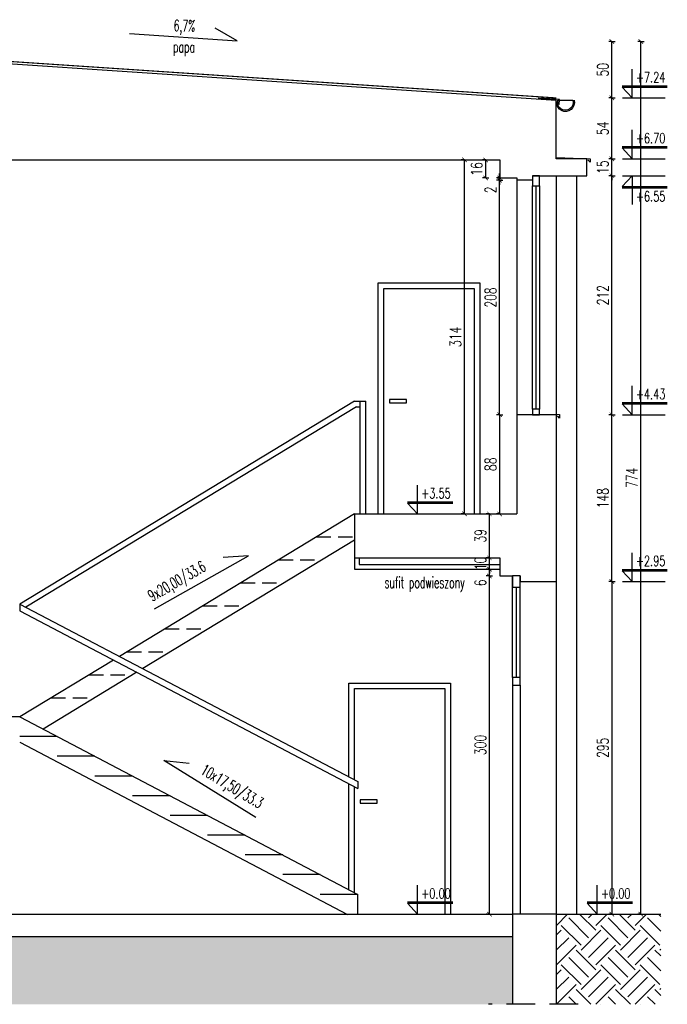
# Model space of a CAD drawing. Extents: x 36663 to 42423, y 7313 to 12123.
# Tile 54 of 54: x 41848 to 42423, y 10766 to 11639. Entities that reach past the tile are written whole.
import ezdxf
from ezdxf.enums import TextEntityAlignment as Align

# ---------------------------------------------------------------- set-up
doc = ezdxf.new("R2010")
doc.units = 0
doc.header["$MEASUREMENT"] = 0
doc.header["$PDMODE"] = 35
doc.header["$PDSIZE"] = 3
doc.linetypes.add('DASHED', pattern=[19.05, 12.7, -6.35])
for name, color, linetype in [('W_balustrada', 153, 'Continuous'), ('W_drzwi', 1, 'Continuous'), ('W_hatch', 251, 'Continuous'), ('W_koty', 7, 'Continuous'), ('W_niewidoczne', 24, 'DASHED'), ('W_okna', 1, 'Continuous'), ('W_opisy', 2, 'Continuous'), ('W_papa', 40, 'Continuous'), ('W_przekrojowa', 6, 'Continuous'), ('W_rama_okna', 2, 'Continuous'), ('W_rs', 144, 'Continuous'), ('W_stal', 124, 'Continuous'), ('W_suf-pod', 55, 'Continuous'), ('W_szklo', 4, 'Continuous'), ('W_teren', 5, 'Continuous'), ('W_widok', 21, 'Continuous'), ('W_wymiary', 1, 'Continuous')]:
    doc.layers.add(name, color=color, linetype=linetype)
doc.styles.add('c20', font='simplex.shx', dxfattribs={"width": 0.7})
doc.dimstyles.new('c20_50', dxfattribs={"dimscale": 0.5, "dimtxt": 20, "dimasz": 8, "dimexe": 1.25, "dimexo": 0.625, "dimgap": 6, "dimtad": 1, "dimdec": 0, "dimrnd": 1, "dimtxsty": 'c20', "dimblk": 'ARCHTICK', "dimcen": 0, "dimse1": 1, "dimse2": 1, "dimclrd": 1, "dimclrt": 2, "dimadec": 0, "dimazin": 0, "dimtfac": 1, "dimtdec": 0, "dimtix": 1, "dimtmove": 1, "dimatfit": 3, "dimldrblk": 'ARCHTICK', "dimfxl": 1.25, "dimarcsym": 0})

# ---------------------------------------------------------------- blocks, each defined once
blk = doc.blocks.new('kota')
at = {"layer": 'W_koty', "color": 1}
for p, q in [((0, 0), (0, 32)), ((-11, 12), (39, 12)), ((-11, 12), (0, 0))]:
    blk.add_line(p, q, dxfattribs=at)
at = {"layer": 'W_koty', "color": 2}
blk.add_line((-11, 13.5), (39, 13.5), dxfattribs=at)
at = {"layer": 'W_koty', "color": 2, "style": 'c20', "width": 0.7, "flags": 4}
for tag, p in [('+', (-8.8, 19.8)), ('0.00', (4.2, 17.2)), ('-', (-8.5, 13.5))]:
    blk.add_attdef(tag, p, '', height=11.3, dxfattribs=at)
blk = doc.blocks.new('_ArchTick')
at = {"color": 2}
for q in [(0, 0.7), (0, -0.7)]:
    blk.add_line((0, 0), q, dxfattribs=at)
at = {"color": 0, "linetype": 'ByBlock', "const_width": 0.15}
blk.add_lwpolyline([(-0.5, -0.5), (0.5, 0.5)], dxfattribs=at)
blk = doc.blocks.new('*D592')
at = {"layer": 'Defpoints', "color": 0, "transparency": 16777216}
for p in [(42324.22, 11140.63), (42324.22, 10845.63), (42373.51, 10845.63)]:
    blk.add_point(p, dxfattribs=at)
at = {"layer": 'W_wymiary', "color": 1, "lineweight": -2, "transparency": 16777216}
blk.add_line((42373.51, 11140.63), (42373.51, 10845.63), dxfattribs=at)
at = {"layer": 'W_wymiary', "color": 1, "lineweight": -2, "transparency": 16777216, "xscale": 4, "yscale": 4, "zscale": 4}
for p, rotation in [((42373.51, 11140.63), 90), ((42373.51, 10845.63), 270)]:
    blk.add_blockref('_ArchTick', p, dxfattribs=dict(at, rotation=rotation))
at = {"layer": 'W_wymiary', "color": 2, "transparency": 16777216, "insert": (42365.51, 10993.13), "char_height": 10, "attachment_point": 5, "rotation": 90, "style": 'c20'}
blk.add_mtext('295', dxfattribs=at)
blk = doc.blocks.new('*D593')
at = {"layer": 'Defpoints', "color": 0, "transparency": 16777216}
for p in [(42324.22, 11288.63), (42373.51, 11288.63), (42324.22, 11140.63)]:
    blk.add_point(p, dxfattribs=at)
at = {"layer": 'W_wymiary', "color": 1, "lineweight": -2, "transparency": 16777216}
blk.add_line((42373.51, 11140.63), (42373.51, 11288.63), dxfattribs=at)
at = {"layer": 'W_wymiary', "color": 1, "lineweight": -2, "transparency": 16777216, "xscale": 4, "yscale": 4, "zscale": 4}
for p, rotation in [((42373.51, 11288.63), 90), ((42373.51, 11140.63), 270)]:
    blk.add_blockref('_ArchTick', p, dxfattribs=dict(at, rotation=rotation))
at = {"layer": 'W_wymiary', "color": 2, "transparency": 16777216, "insert": (42365.51, 11214.63), "char_height": 10, "attachment_point": 5, "rotation": 90, "style": 'c20'}
blk.add_mtext('148', dxfattribs=at)
blk = doc.blocks.new('*D594')
at = {"layer": 'Defpoints', "color": 0, "transparency": 16777216}
for p in [(42324.22, 11500.63), (42373.51, 11500.63), (42324.22, 11288.63)]:
    blk.add_point(p, dxfattribs=at)
at = {"layer": 'W_wymiary', "color": 1, "lineweight": -2, "transparency": 16777216}
blk.add_line((42373.51, 11288.63), (42373.51, 11500.63), dxfattribs=at)
at = {"layer": 'W_wymiary', "color": 1, "lineweight": -2, "transparency": 16777216, "xscale": 4, "yscale": 4, "zscale": 4}
for p, rotation in [((42373.51, 11500.63), 90), ((42373.51, 11288.63), 270)]:
    blk.add_blockref('_ArchTick', p, dxfattribs=dict(at, rotation=rotation))
at = {"layer": 'W_wymiary', "color": 2, "transparency": 16777216, "insert": (42365.51, 11394.63), "char_height": 10, "attachment_point": 5, "rotation": 90, "style": 'c20'}
blk.add_mtext('212', dxfattribs=at)
blk = doc.blocks.new('*D595')
at = {"layer": 'Defpoints', "color": 0, "transparency": 16777216}
for p in [(42324.22, 11515.63), (42373.51, 11515.63), (42324.22, 11500.63)]:
    blk.add_point(p, dxfattribs=at)
at = {"layer": 'W_wymiary', "color": 1, "lineweight": -2, "transparency": 16777216}
for p, q in [((42373.51, 11515.63), (42373.51, 11519.63)), ((42373.51, 11500.63), (42373.51, 11515.63)), ((42373.51, 11500.63), (42373.51, 11496.63))]:
    blk.add_line(p, q, dxfattribs=at)
at = {"layer": 'W_wymiary', "color": 1, "lineweight": -2, "transparency": 16777216, "xscale": 4, "yscale": 4, "zscale": 4}
for p, rotation in [((42373.51, 11515.63), 270), ((42373.51, 11500.63), 90)]:
    blk.add_blockref('_ArchTick', p, dxfattribs=dict(at, rotation=rotation))
at = {"layer": 'W_wymiary', "color": 2, "transparency": 16777216, "insert": (42365.51, 11508.13), "char_height": 10, "attachment_point": 5, "rotation": 90, "style": 'c20'}
blk.add_mtext('15', dxfattribs=at)
blk = doc.blocks.new('*D607')
at = {"layer": 'Defpoints', "color": 0, "transparency": 16777216}
for p in [(42264.86, 11145.63), (42274.22, 11145.63), (42266.34, 10845.63)]:
    blk.add_point(p, dxfattribs=at)
at = {"layer": 'W_wymiary', "color": 1, "lineweight": -2, "transparency": 16777216}
blk.add_line((42264.86, 10845.63), (42264.86, 11145.63), dxfattribs=at)
at = {"layer": 'W_wymiary', "color": 1, "lineweight": -2, "transparency": 16777216, "xscale": 4, "yscale": 4, "zscale": 4}
for p, rotation in [((42264.86, 11145.63), 90), ((42264.86, 10845.63), 270)]:
    blk.add_blockref('_ArchTick', p, dxfattribs=dict(at, rotation=rotation))
at = {"layer": 'W_wymiary', "color": 2, "transparency": 16777216, "insert": (42256.86, 10995.63), "char_height": 10, "attachment_point": 5, "rotation": 90, "style": 'c20'}
blk.add_mtext('300', dxfattribs=at)
blk = doc.blocks.new('*D608')
at = {"layer": 'Defpoints', "color": 0, "transparency": 16777216}
for p in [(42264.86, 11151.63), (42274.22, 11151.63), (42274.22, 11145.63)]:
    blk.add_point(p, dxfattribs=at)
at = {"layer": 'W_wymiary', "color": 1, "lineweight": -2, "transparency": 16777216}
blk.add_line((42264.86, 11145.63), (42264.86, 11151.63), dxfattribs=at)
at = {"layer": 'W_wymiary', "color": 1, "lineweight": -2, "transparency": 16777216, "xscale": 4, "yscale": 4, "zscale": 4}
for p, rotation in [((42264.86, 11151.63), 90), ((42264.86, 11145.63), 270)]:
    blk.add_blockref('_ArchTick', p, dxfattribs=dict(at, rotation=rotation))
at = {"layer": 'W_wymiary', "color": 2, "transparency": 16777216, "insert": (42256.86, 11139.41), "char_height": 10, "attachment_point": 5, "rotation": 90, "style": 'c20'}
blk.add_mtext('6', dxfattribs=at)
blk = doc.blocks.new('*D609')
at = {"layer": 'Defpoints', "color": 0, "transparency": 16777216}
for p in [(42264.86, 11161.63), (42274.22, 11161.63), (42274.22, 11151.63)]:
    blk.add_point(p, dxfattribs=at)
at = {"layer": 'W_wymiary', "color": 1, "lineweight": -2, "transparency": 16777216}
for p, q in [((42264.86, 11161.63), (42264.86, 11165.63)), ((42264.86, 11151.63), (42264.86, 11161.63)), ((42264.86, 11151.63), (42264.86, 11147.63))]:
    blk.add_line(p, q, dxfattribs=at)
at = {"layer": 'W_wymiary', "color": 1, "lineweight": -2, "transparency": 16777216, "xscale": 4, "yscale": 4, "zscale": 4}
for p, rotation in [((42264.86, 11161.63), 270), ((42264.86, 11151.63), 90)]:
    blk.add_blockref('_ArchTick', p, dxfattribs=dict(at, rotation=rotation))
at = {"layer": 'W_wymiary', "color": 2, "transparency": 16777216, "insert": (42256.86, 11156.63), "char_height": 10, "attachment_point": 5, "rotation": 90, "style": 'c20'}
blk.add_mtext('10', dxfattribs=at)
blk = doc.blocks.new('*D610')
at = {"layer": 'Defpoints', "color": 0, "transparency": 16777216}
for p in [(42264.86, 11200.63), (42275.95, 11200.63), (42274.22, 11161.63)]:
    blk.add_point(p, dxfattribs=at)
at = {"layer": 'W_wymiary', "color": 1, "lineweight": -2, "transparency": 16777216}
blk.add_line((42264.86, 11161.63), (42264.86, 11200.63), dxfattribs=at)
at = {"layer": 'W_wymiary', "color": 1, "lineweight": -2, "transparency": 16777216, "xscale": 4, "yscale": 4, "zscale": 4}
for p, rotation in [((42264.86, 11200.63), 90), ((42264.86, 11161.63), 270)]:
    blk.add_blockref('_ArchTick', p, dxfattribs=dict(at, rotation=rotation))
at = {"layer": 'W_wymiary', "color": 2, "transparency": 16777216, "insert": (42256.86, 11181.13), "char_height": 10, "attachment_point": 5, "rotation": 90, "style": 'c20'}
blk.add_mtext('39', dxfattribs=at)
blk = doc.blocks.new('*D611')
at = {"layer": 'Defpoints', "color": 0, "transparency": 16777216}
for p in [(42289.22, 11288.63), (42273.91, 11200.63), (42289.22, 11200.63)]:
    blk.add_point(p, dxfattribs=at)
at = {"layer": 'W_wymiary', "color": 1, "lineweight": -2, "transparency": 16777216}
blk.add_line((42273.91, 11288.63), (42273.91, 11200.63), dxfattribs=at)
at = {"layer": 'W_wymiary', "color": 1, "lineweight": -2, "transparency": 16777216, "xscale": 4, "yscale": 4, "zscale": 4}
for p, rotation in [((42273.91, 11288.63), 90), ((42273.91, 11200.63), 270)]:
    blk.add_blockref('_ArchTick', p, dxfattribs=dict(at, rotation=rotation))
at = {"layer": 'W_wymiary', "color": 2, "transparency": 16777216, "insert": (42265.91, 11244.63), "char_height": 10, "attachment_point": 5, "rotation": 90, "style": 'c20'}
blk.add_mtext('88', dxfattribs=at)
blk = doc.blocks.new('*D612')
at = {"layer": 'Defpoints', "color": 0, "transparency": 16777216}
for p in [(42273.91, 11496.63), (42289.22, 11496.63), (42289.22, 11288.63)]:
    blk.add_point(p, dxfattribs=at)
at = {"layer": 'W_wymiary', "color": 1, "lineweight": -2, "transparency": 16777216}
blk.add_line((42273.91, 11288.63), (42273.91, 11496.63), dxfattribs=at)
at = {"layer": 'W_wymiary', "color": 1, "lineweight": -2, "transparency": 16777216, "xscale": 4, "yscale": 4, "zscale": 4}
for p, rotation in [((42273.91, 11496.63), 90), ((42273.91, 11288.63), 270)]:
    blk.add_blockref('_ArchTick', p, dxfattribs=dict(at, rotation=rotation))
at = {"layer": 'W_wymiary', "color": 2, "transparency": 16777216, "insert": (42265.91, 11392.63), "char_height": 10, "attachment_point": 5, "rotation": 90, "style": 'c20'}
blk.add_mtext('208', dxfattribs=at)
blk = doc.blocks.new('*D613')
at = {"layer": 'Defpoints', "color": 0, "transparency": 16777216}
for p in [(42225.41, 11514.63), (42242.75, 11514.63), (42289.22, 11200.63)]:
    blk.add_point(p, dxfattribs=at)
at = {"layer": 'W_wymiary', "color": 1, "lineweight": -2, "transparency": 16777216}
blk.add_line((42242.75, 11200.63), (42242.75, 11514.63), dxfattribs=at)
at = {"layer": 'W_wymiary', "color": 1, "lineweight": -2, "transparency": 16777216, "xscale": 4, "yscale": 4, "zscale": 4}
for p, rotation in [((42242.75, 11514.63), 90), ((42242.75, 11200.63), 270)]:
    blk.add_blockref('_ArchTick', p, dxfattribs=dict(at, rotation=rotation))
at = {"layer": 'W_wymiary', "color": 2, "transparency": 16777216, "insert": (42234.75, 11357.63), "char_height": 10, "attachment_point": 5, "rotation": 90, "style": 'c20'}
blk.add_mtext('314', dxfattribs=at)
blk = doc.blocks.new('*D614')
at = {"layer": 'Defpoints', "color": 0, "transparency": 16777216}
for p in [(42273.91, 11498.63), (42282.35, 11498.63), (42289.22, 11496.63)]:
    blk.add_point(p, dxfattribs=at)
at = {"layer": 'W_wymiary', "color": 1, "lineweight": -2, "transparency": 16777216}
for p, q in [((42273.91, 11498.63), (42273.91, 11502.63)), ((42273.91, 11496.63), (42273.91, 11498.63)), ((42273.91, 11496.63), (42273.91, 11492.63))]:
    blk.add_line(p, q, dxfattribs=at)
at = {"layer": 'W_wymiary', "color": 1, "lineweight": -2, "transparency": 16777216, "xscale": 4, "yscale": 4, "zscale": 4}
for p, rotation in [((42273.91, 11498.63), 270), ((42273.91, 11496.63), 90)]:
    blk.add_blockref('_ArchTick', p, dxfattribs=dict(at, rotation=rotation))
at = {"layer": 'W_wymiary', "color": 2, "transparency": 16777216, "insert": (42265.91, 11488.07), "char_height": 10, "attachment_point": 5, "rotation": 90, "style": 'c20'}
blk.add_mtext('2', dxfattribs=at)
blk = doc.blocks.new('*D615')
at = {"layer": 'Defpoints', "color": 0, "transparency": 16777216}
for p in [(42261.57, 11514.63), (42274.22, 11514.63), (42282.35, 11498.63)]:
    blk.add_point(p, dxfattribs=at)
at = {"layer": 'W_wymiary', "color": 1, "lineweight": -2, "transparency": 16777216}
blk.add_line((42261.57, 11498.63), (42261.57, 11514.63), dxfattribs=at)
at = {"layer": 'W_wymiary', "color": 1, "lineweight": -2, "transparency": 16777216, "xscale": 4, "yscale": 4, "zscale": 4}
for p, rotation in [((42261.57, 11514.63), 90), ((42261.57, 11498.63), 270)]:
    blk.add_blockref('_ArchTick', p, dxfattribs=dict(at, rotation=rotation))
at = {"layer": 'W_wymiary', "color": 2, "transparency": 16777216, "insert": (42253.57, 11506.63), "char_height": 10, "attachment_point": 5, "rotation": 90, "style": 'c20'}
blk.add_mtext('16', dxfattribs=at)
blk = doc.blocks.new('*D574')
at = {"layer": 'Defpoints', "color": 0, "transparency": 16777216}
for p in [(42324.22, 11569.63), (42373.51, 11569.63), (42324.22, 11515.63)]:
    blk.add_point(p, dxfattribs=at)
at = {"layer": 'W_wymiary', "color": 1, "lineweight": -2, "transparency": 16777216}
blk.add_line((42373.51, 11515.63), (42373.51, 11569.63), dxfattribs=at)
at = {"layer": 'W_wymiary', "color": 1, "lineweight": -2, "transparency": 16777216, "xscale": 4, "yscale": 4, "zscale": 4}
for p, rotation in [((42373.51, 11569.63), 90), ((42373.51, 11515.63), 270)]:
    blk.add_blockref('_ArchTick', p, dxfattribs=dict(at, rotation=rotation))
at = {"layer": 'W_wymiary', "color": 2, "transparency": 16777216, "insert": (42365.51, 11542.63), "char_height": 10, "attachment_point": 5, "rotation": 90, "style": 'c20'}
blk.add_mtext('54', dxfattribs=at)
blk = doc.blocks.new('*D575')
at = {"layer": 'Defpoints', "color": 0, "transparency": 16777216}
for p in [(41575.22, 11619.63), (42373.51, 11619.63), (42324.22, 11569.63)]:
    blk.add_point(p, dxfattribs=at)
at = {"layer": 'W_wymiary', "color": 1, "lineweight": -2, "transparency": 16777216}
blk.add_line((42373.51, 11569.63), (42373.51, 11619.63), dxfattribs=at)
at = {"layer": 'W_wymiary', "color": 1, "lineweight": -2, "transparency": 16777216, "xscale": 4, "yscale": 4, "zscale": 4}
for p, rotation in [((42373.51, 11619.63), 90), ((42373.51, 11569.63), 270)]:
    blk.add_blockref('_ArchTick', p, dxfattribs=dict(at, rotation=rotation))
at = {"layer": 'W_wymiary', "color": 2, "transparency": 16777216, "insert": (42365.51, 11594.63), "char_height": 10, "attachment_point": 5, "rotation": 90, "style": 'c20'}
blk.add_mtext('50', dxfattribs=at)
blk = doc.blocks.new('*D576')
at = {"layer": 'Defpoints', "color": 0, "transparency": 16777216}
for p in [(41575.22, 11619.63), (42399.23, 11619.63), (42324.22, 10845.63)]:
    blk.add_point(p, dxfattribs=at)
at = {"layer": 'W_wymiary', "color": 1, "lineweight": -2, "transparency": 16777216}
blk.add_line((42399.23, 10845.63), (42399.23, 11619.63), dxfattribs=at)
at = {"layer": 'W_wymiary', "color": 1, "lineweight": -2, "transparency": 16777216, "xscale": 4, "yscale": 4, "zscale": 4}
for p, rotation in [((42399.23, 11619.63), 90), ((42399.23, 10845.63), 270)]:
    blk.add_blockref('_ArchTick', p, dxfattribs=dict(at, rotation=rotation))
at = {"layer": 'W_wymiary', "color": 2, "transparency": 16777216, "insert": (42391.23, 11232.63), "char_height": 10, "attachment_point": 5, "rotation": 90, "style": 'c20'}
blk.add_mtext('774', dxfattribs=at)

msp = doc.modelspace()

# ---------------------------------------------------------------- hatches: boundary and pattern name
at = {"layer": 'W_hatch'}
h = msp.add_hatch(dxfattribs=at)
h.set_pattern_fill('EARTH', color=256, scale=99, angle=45, style=0)
h.set_pattern_definition([(45, (40714.06, 10765.628), (4e-15, 35.0018), [24.75, -24.75]), (45, (40707.498, 10772.19), (4e-15, 35.0018), [24.75, -24.75]), (45, (40700.936, 10778.753), (4e-15, 35.0018), [24.75, -24.75]), (135, (40700.936, 10783.129), (-35.0018, 7e-15), [24.75, -24.75]), (135, (40707.498, 10789.691), (-35.0018, 7e-15), [24.75, -24.75]), (135, (40714.06, 10796.254), (-35.0018, 7e-15), [24.75, -24.75])])
h.paths.add_polyline_path([(42285.22, 10825.63), (41703.22, 10825.63), (41703.22, 10765.63), (42285.22, 10765.63)])
h.paths.add_polyline_path([(41667.22, 10825.63), (41472.22, 10825.63), (41472.22, 10765.63), (41667.22, 10765.63)])
h.paths.add_polyline_path([(41435.22, 10825.63), (40858.22, 10825.63), (40858.22, 10765.63), (41435.22, 10765.63)])
h.paths.add_polyline_path([(40826.22, 10843.63), (40714.06, 10843.63), (40714.06, 10765.63), (40826.22, 10765.63)])
h = msp.add_hatch(dxfattribs=at)
h.set_pattern_fill('EARTH', color=256, scale=99, angle=45, style=0)
h.set_pattern_definition([(45, (42324.224, 10765.628), (4e-15, 35.002), [24.75, -24.75]), (45, (42317.66, 10772.19), (4e-15, 35.002), [24.75, -24.75]), (45, (42311.098, 10778.753), (4e-15, 35.002), [24.75, -24.75]), (135, (42311.098, 10783.129), (-35.002, 7e-15), [24.75, -24.75]), (135, (42317.66, 10789.691), (-35.002, 7e-15), [24.75, -24.75]), (135, (42324.224, 10796.254), (-35.002, 7e-15), [24.75, -24.75])])
h.paths.add_polyline_path([(42416.96, 10845.63), (42324.22, 10845.63), (42324.22, 10765.63), (42416.96, 10765.63)])

# ---------------------------------------------------------------- linework, layer by layer
at = {"linetype": 'DASHED', "ltscale": 2}
msp.add_line((42343.66, 10765.63), (42263.96, 10765.63), dxfattribs=at)
at = {"layer": 'W_balustrada'}
for p, q in [((42150.22, 11200.63), (42150.22, 11300.63)), ((42150.22, 11300.63), (42155.22, 11300.63)), ((42155.22, 11200.63), (42155.22, 11300.63)), ((41848.22, 11120.63), (42148.22, 10963.13)), ((41848.22, 11120.63), (41848.22, 11114.63)), ((41848.22, 11114.63), (42148.22, 10957.13)), ((42148.22, 10963.13), (42148.22, 10957.13))]:
    msp.add_line(p, q, dxfattribs=at)
at = {"layer": 'W_drzwi'}
for p, q in [((42285.22, 11055.63), (42285.22, 11145.63)), ((42292.22, 11055.63), (42292.22, 11145.63)), ((42285.22, 11048.63), (42285.22, 10845.63)), ((42292.22, 11048.63), (42292.22, 10845.63))]:
    msp.add_line(p, q, dxfattribs=at)
at = {"layer": 'W_drzwi', "color": 2}
for points in [[(42166.26, 11200.63), (42166.26, 11405.63), (42256.26, 11405.63), (42256.26, 11200.63)], [(42140.24, 10967.32), (42140.24, 11050.63), (42230.24, 11050.63), (42230.24, 10845.63)], [(42140.24, 10867.32), (42140.24, 10961.32)]]:
    msp.add_lwpolyline(points, dxfattribs=at)
at = {"layer": 'W_drzwi'}
for points in [[(42171.26, 11200.63), (42171.26, 11400.63), (42251.26, 11400.63), (42251.26, 11200.63)], [(42145.24, 10964.69), (42145.24, 11045.63), (42225.24, 11045.63), (42225.24, 10845.63)], [(42145.24, 10864.69), (42145.24, 10958.69)]]:
    msp.add_lwpolyline(points, dxfattribs=at)
at = {"layer": 'W_drzwi', "color": 2}
for points in [[(42176.26, 11299.13), (42191.26, 11299.13), (42191.26, 11302.13), (42176.26, 11302.13)], [(42285.22, 11135.63), (42292.22, 11135.63), (42292.22, 11145.63), (42285.22, 11145.63)], [(42285.22, 11048.63), (42292.22, 11048.63), (42292.22, 11055.63), (42285.22, 11055.63)], [(42150.24, 10944.13), (42165.24, 10944.13), (42165.24, 10947.13), (42150.24, 10947.13)]]:
    msp.add_lwpolyline(points, close=True, dxfattribs=at)
at = {"layer": 'W_koty'}
for p, q in [((42382.86, 11569.63), (42420.72, 11569.63)), ((42382.86, 11515.63), (42420.72, 11515.63)), ((42382.86, 11500.63), (42420.72, 11500.63)), ((42382.86, 11288.63), (42420.72, 11288.63)), ((42382.86, 11140.63), (42420.72, 11140.63))]:
    msp.add_line(p, q, dxfattribs=at)
at = {"layer": 'W_niewidoczne'}
for p, q in [((42111.6, 11180.25), (42145.22, 11180.25)), ((42077.97, 11159.87), (42111.6, 11159.87)), ((42044.35, 11139.49), (42077.97, 11139.49)), ((42010.72, 11119.11), (42044.35, 11119.11)), ((41977.1, 11098.73), (42010.72, 11098.73)), ((41943.47, 11078.35), (41977.1, 11078.35)), ((41909.85, 11057.98), (41943.47, 11057.98)), ((41876.22, 11037.6), (41909.85, 11037.6))]:
    msp.add_line(p, q, dxfattribs=at)
at = {"layer": 'W_okna'}
for p, q in [((42303.22, 11293.63), (42303.22, 11491.63)), ((42309.22, 11491.63), (42309.22, 11293.63))]:
    msp.add_line(p, q, dxfattribs=at)
at = {"layer": 'W_opisy'}
for points in [[(41945.66, 11626.76), (42041.2, 11620.38), (42021.57, 11631.49)], [(41967.87, 11116.49), (42051.32, 11163.43), (42028.81, 11161.99)], [(42057.59, 10931.39), (41976.22, 10981.85), (41998.64, 10979.46)]]:
    msp.add_lwpolyline(points, dxfattribs=at)
at = {"layer": 'W_papa', "linetype": 'DASHED', "const_width": 1}
msp.add_lwpolyline([(42324.22, 11569.63), (41575.22, 11619.63), (40826.22, 11569.63)], dxfattribs=at)
at = {"layer": 'W_przekrojowa'}
for p, q in [((41575.09, 11617.63), (42324.22, 11567.62)), ((42324.22, 11515.63), (42324.22, 11567.62)), ((41718.22, 11514.63), (42274.22, 11514.63)), ((42274.22, 11514.63), (42274.22, 11498.63)), ((42351.22, 11515.63), (42324.22, 11515.63)), ((42351.22, 11500.63), (42351.22, 11515.63)), ((42274.22, 11498.63), (42289.22, 11498.63)), ((42289.22, 11498.63), (42289.22, 11496.63)), ((42303.22, 11496.63), (42289.22, 11496.63)), ((42303.22, 11500.63), (42324.22, 11500.63)), ((42303.22, 11500.63), (42303.22, 11496.63)), ((42324.22, 11500.63), (42351.22, 11500.63)), ((42324.22, 11288.63), (42289.22, 11288.63)), ((42289.22, 11288.63), (42289.22, 11200.63)), ((42324.22, 11288.63), (42324.22, 11140.63)), ((42145.22, 11200.63), (42289.22, 11200.63)), ((42145.22, 11200.63), (42145.22, 11161.63)), ((42145.22, 11161.63), (42274.22, 11161.63)), ((42274.22, 11161.63), (42274.22, 11145.63)), ((42274.22, 11145.63), (42285.22, 11145.63)), ((42292.22, 11145.63), (42285.22, 11145.63)), ((42292.22, 11145.63), (42292.22, 11140.63)), ((42292.22, 11140.63), (42324.22, 11140.63)), ((41703.22, 10845.63), (42285.22, 10845.63)), ((42285.22, 10845.63), (42285.22, 10765.63)), ((42324.22, 10845.63), (42285.22, 10845.63)), ((42324.22, 10845.63), (42324.22, 10765.63)), ((41703.22, 10825.63), (42285.22, 10825.63))]:
    msp.add_line(p, q, dxfattribs=at)
at = {"layer": 'W_rama_okna'}
for points in [[(42309.22, 11500.63), (42303.22, 11500.63), (42303.22, 11491.63), (42309.22, 11491.63)], [(42309.22, 11293.63), (42303.22, 11293.63), (42303.22, 11288.63), (42309.22, 11288.63)]]:
    msp.add_lwpolyline(points, close=True, dxfattribs=at)
at = {"layer": 'W_rs'}
msp.add_lwpolyline([(42339.97, 11567.63, -1.135051), (42324.22, 11565.63), (42324.22, 11567.74), (42308.16, 11569.56)], format="xyb", dxfattribs=at)
msp.add_lwpolyline([(42325.27, 11566.53), (42326.86, 11563.9), (42326.95, 11568.35), (42324.22, 11568.47), (42308.16, 11569.56)], dxfattribs=at)
msp.add_lwpolyline([(42338.93, 11567.63, -1.341641), (42325.52, 11567.63)], format="xyb", close=True, dxfattribs=at)
at = {"layer": 'W_stal'}
for p, q in [((41848.22, 11020.63), (41703.22, 11020.63)), ((41848.22, 11020.63), (42148.22, 10863.13)), ((41881.56, 11003.13), (41848.22, 11003.13)), ((41848.22, 10998.04), (42138.93, 10845.42)), ((41914.89, 10985.63), (41881.56, 10985.63)), ((41948.22, 10968.13), (41914.89, 10968.13)), ((41981.56, 10950.63), (41948.22, 10950.63)), ((42014.89, 10933.13), (41981.56, 10933.13)), ((42048.22, 10915.63), (42014.89, 10915.63)), ((42081.56, 10898.13), (42048.22, 10898.13)), ((42114.89, 10880.63), (42081.56, 10880.63)), ((42148.22, 10863.13), (42114.89, 10863.13)), ((42148.22, 10845.63), (42148.22, 10863.13))]:
    msp.add_line(p, q, dxfattribs=at)
for points in [[(42324.28, 11516.85), (42354.22, 11515.71), (42354.22, 11512.71), (42352.22, 11514.71)], [(42309.22, 11289.13), (42327.17, 11288.71), (42327.17, 11285.71), (42325.17, 11287.71)]]:
    msp.add_lwpolyline(points, dxfattribs=at)
at = {"layer": 'W_suf-pod'}
for p, q in [((42145.22, 11161.63), (42145.22, 11151.63)), ((42149.22, 11161.63), (42149.22, 11155.63)), ((42149.22, 11155.63), (42274.22, 11155.63)), ((42145.22, 11151.63), (42274.22, 11151.63))]:
    msp.add_line(p, q, dxfattribs=at)
at = {"layer": 'W_szklo'}
for p, q in [((42306.22, 11293.63), (42306.22, 11491.63)), ((42288.72, 11135.63), (42288.72, 11055.63))]:
    msp.add_line(p, q, dxfattribs=at)
at = {"layer": 'W_teren'}
msp.add_line((42324.22, 10845.63), (42416.96, 10845.63), dxfattribs=at)
at = {"layer": 'W_widok'}
for p, q in [((42289.22, 11496.63), (42289.22, 11288.63)), ((42324.22, 11500.63), (42324.22, 11288.63)), ((42342.22, 11500.63), (42342.22, 10845.63)), ((42145.22, 11300.63), (41848.22, 11120.63)), ((42146.87, 11295.63), (41853.53, 11117.84)), ((42145.22, 11300.63), (42150.22, 11300.63)), ((42146.87, 11295.63), (42150.22, 11295.63)), ((42145.22, 11200.63), (41936.64, 11074.21)), ((42145.22, 11177.24), (41957.31, 11063.36)), ((42324.22, 11140.63), (42324.22, 10845.63)), ((41931.33, 11071), (41848.22, 11020.63)), ((41952.01, 11060.14), (41868.9, 11009.77))]:
    msp.add_line(p, q, dxfattribs=at)

# ---------------------------------------------------------------- block references
at = {"layer": 'W_koty'}
ref = msp.add_blockref('kota', (42391.47, 11569.63), dxfattribs=dict(at, xscale=0.8, yscale=0.8, zscale=0.8, rotation=1.270800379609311e-06))
ref.add_attrib('0.00', '+7.24', (42394.86, 11583.41), dxfattribs={"color": 2, "height": 9.072, "rotation": 0, "style": 'c20', "width": 0.7, "flags": 4})
ref = msp.add_blockref('kota', (42391.47, 11515.63), dxfattribs=dict(at, xscale=0.8, yscale=0.8, zscale=0.8, rotation=1.270800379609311e-06))
ref.add_attrib('0.00', '+6.70', (42394.86, 11529.41), dxfattribs={"color": 2, "height": 9.072, "rotation": 0, "style": 'c20', "width": 0.7, "flags": 4})
ref = msp.add_blockref('kota', (42391.47, 11500.63), dxfattribs=dict(at, xscale=-0.8, yscale=0.8, zscale=0.8, rotation=179.9999987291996))
ref.add_attrib('0.00', '+6.55', (42394.86, 11477.78), dxfattribs={"color": 2, "height": 9.072, "rotation": 360, "style": 'c20', "width": 0.7, "flags": 4})
ref = msp.add_blockref('kota', (42391.47, 11288.63), dxfattribs=dict(at, xscale=0.8, yscale=0.8, zscale=0.8, rotation=1.270800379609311e-06))
ref.add_attrib('0.00', '+4.43', (42394.86, 11302.41), dxfattribs={"color": 2, "height": 9.072, "rotation": 0, "style": 'c20', "width": 0.7, "flags": 4})
ref = msp.add_blockref('kota', (42201.09, 11200.63), dxfattribs=dict(at, xscale=0.8, yscale=0.8, zscale=0.8, rotation=1.270800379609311e-06))
ref.add_attrib('0.00', '+3.55', (42204.47, 11214.41), dxfattribs={"color": 2, "height": 9.072, "rotation": 0, "style": 'c20', "width": 0.7, "flags": 4})
ref = msp.add_blockref('kota', (42391.47, 11140.63), dxfattribs=dict(at, xscale=0.8, yscale=0.8, zscale=0.8, rotation=1.270800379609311e-06))
ref.add_attrib('0.00', '+2.95', (42394.86, 11154.41), dxfattribs={"color": 2, "height": 9.072, "rotation": 0, "style": 'c20', "width": 0.7, "flags": 4})
ref = msp.add_blockref('kota', (42201.09, 10845.63), dxfattribs=dict(at, xscale=0.8, yscale=0.8, zscale=0.8, rotation=1.270800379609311e-06))
ref.add_attrib('0.00', '+0.00', (42204.47, 10859.41), dxfattribs={"color": 2, "height": 9.072, "rotation": 0, "style": 'c20', "width": 0.7, "flags": 4})
ref = msp.add_blockref('kota', (42360.53, 10845.63), dxfattribs=dict(at, xscale=0.8, yscale=0.8, zscale=0.8, rotation=1.270800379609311e-06))
ref.add_attrib('0.00', '+0.00', (42363.92, 10859.41), dxfattribs={"color": 2, "height": 9.072, "rotation": 0, "style": 'c20', "width": 0.7, "flags": 4})

# ---------------------------------------------------------------- texts
at = {"layer": 'W_opisy', "style": 'c20', "width": 0.6}
for s, rotation, p in [('6,7%%%', 358.77022, (41994.31, 11633.68)), ('papa', 358.77022, (41994.05, 11614.99)), ('9x20,00/33.6', 30.16048, (41987.57, 11141.13)), ('10x17,50/33.3', 329, (42036.76, 10959.07))]:
    msp.add_text(s, height=10, rotation=rotation, dxfattribs=at).set_placement(p, align=Align.MIDDLE_CENTER)
msp.add_text('sufit podwieszony', height=10, dxfattribs=at).set_placement((42207.44, 11139.91), align=Align.MIDDLE_CENTER)

# ---------------------------------------------------------------- dimensions: what is measured, and where the dimension line sits
at = {"layer": 'W_wymiary'}
for base, p1, p2, picture, middle in [((42373.51, 11619.63), (42324.22, 11569.63), (41575.22, 11619.63), '*D575', (42365.51, 11594.63)), ((42399.23, 11619.63), (42324.22, 10845.63), (41575.22, 11619.63), '*D576', (42391.23, 11232.63)), ((42373.51, 11569.63), (42324.22, 11515.63), (42324.22, 11569.63), '*D574', (42365.51, 11542.63)), ((42242.75, 11514.63), (42289.22, 11200.63), (42225.41, 11514.63), '*D613', (42234.75, 11357.63)), ((42261.57, 11514.63), (42282.35, 11498.63), (42274.22, 11514.63), '*D615', (42253.57, 11506.63)), ((42373.51, 11515.63), (42324.22, 11500.63), (42324.22, 11515.63), '*D595', (42365.51, 11508.13)), ((42373.51, 11500.63), (42324.22, 11288.63), (42324.22, 11500.63), '*D594', (42365.51, 11394.63)), ((42273.91, 11496.63), (42289.22, 11288.63), (42289.22, 11496.63), '*D612', (42265.91, 11392.63)), ((42273.91, 11200.63), (42289.22, 11288.63), (42289.22, 11200.63), '*D611', (42265.91, 11244.63)), ((42373.51, 11288.63), (42324.22, 11140.63), (42324.22, 11288.63), '*D593', (42365.51, 11214.63)), ((42264.86, 11200.63), (42274.22, 11161.63), (42275.95, 11200.63), '*D610', (42256.86, 11181.13)), ((42264.86, 11161.63), (42274.22, 11151.63), (42274.22, 11161.63), '*D609', (42256.86, 11156.63)), ((42264.86, 11145.63), (42266.34, 10845.63), (42274.22, 11145.63), '*D607', (42256.86, 10995.63)), ((42373.51, 10845.63), (42324.22, 11140.63), (42324.22, 10845.63), '*D592', (42365.51, 10993.13))]:
    dim = msp.add_linear_dim(base=base, p1=p1, p2=p2, angle=90, dimstyle='c20_50', dxfattribs=at)
    dim.commit()
    dim.dimension.update_dxf_attribs({"geometry": picture, "text_midpoint": middle})
for base, p1, p2, picture, middle in [((42273.91, 11498.63), (42289.22, 11496.63), (42282.35, 11498.63), '*D614', (42273.91, 11488.07)), ((42264.86, 11151.63), (42274.22, 11145.63), (42274.22, 11151.63), '*D608', (42264.86, 11139.41))]:
    dim = msp.add_linear_dim(base=base, p1=p1, p2=p2, angle=90, dimstyle='c20_50', dxfattribs=at)
    dim.commit()
    dim.dimension.update_dxf_attribs({"geometry": picture, "text_midpoint": middle, "dimtype": 160})

doc.saveas('drawing.dxf')
